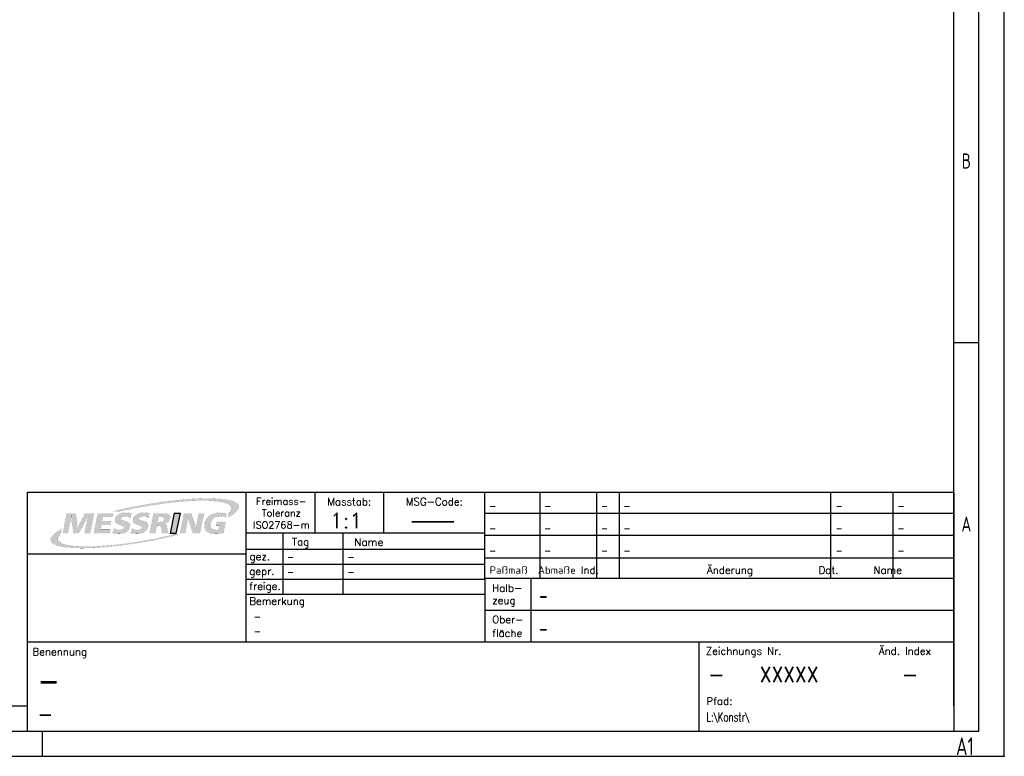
# Paper-space layout 'A1 - Layout' of a CAD drawing. Extents: x 0 to 841, y 1 to 595.
# Tile 3 of 5: x 647 to 841, y 1 to 146. Entities that reach past the tile are written whole.
import ezdxf
from ezdxf.enums import TextEntityAlignment as Align

# ---------------------------------------------------------------- set-up
doc = ezdxf.new("R2010")
doc.units = 0
doc.header["$LTSCALE"] = 50
doc.header["$MEASUREMENT"] = 0
doc.header["$PDSIZE"] = -1
doc.layers.get('0').update_dxf_attribs({"color": 6, "linetype": 'CONTINUOUS'})
for name, color, linetype in [('5', 4, 'CONTINUOUS'), ('6', 2, 'CONTINUOUS'), ('7', 7, 'CONTINUOUS'), ('EBENE_1', 7, 'CONTINUOUS'), ('RAHMEN', 6, 'CONTINUOUS'), ('SFD', 6, 'CONTINUOUS')]:
    doc.layers.add(name, color=color, linetype=linetype)
doc.layers.get('0').off()
doc.styles.add('ISO8', font='ISOCP3.SHX', dxfattribs={"width": 0.8})
doc.styles.add('ROMANS', font='SIMPLEX', dxfattribs={"height": 3})
doc.styles.get("Standard").update_dxf_attribs({"font": 'isocp3.shx'})

# ---------------------------------------------------------------- blocks, each defined once
blk = doc.blocks.new('RAHMEN-A1')
at = {"layer": 'RAHMEN', "color": 3}
for p, q in [((841, 0), (841, 594)), ((651, 0), (651, 5)), ((0, 0), (841, 0))]:
    blk.add_line(p, q, dxfattribs=at)
at = {"layer": 'RAHMEN', "color": 5}
for p, q in [((836, 5), (836, 589)), ((5, 5), (836, 5))]:
    blk.add_line(p, q, dxfattribs=at)
at = {"layer": 'RAHMEN', "color": 2}
for p, q in [((831, 10), (831, 584)), ((831, 81.75), (836, 81.75)), ((10, 10), (648, 10))]:
    blk.add_line(p, q, dxfattribs=at)
at = {"layer": 'RAHMEN', "color": 2, "style": 'ISO8', "width": 0.8}
for s, p in [('B', (833.5, 117.62)), ('A', (833.5, 45.88))]:
    blk.add_text(s, height=3, dxfattribs=at).set_placement(p, align=Align.MIDDLE)
blk = doc.blocks.new('MESSRING')
at = {"layer": '7', "linetype": 'Continuous'}
h = blk.add_hatch(color=1, dxfattribs=at)
h.paths.add_polyline_path([(-4.134622, 0.010354), (-4.130075, 0.035084), (-4.125008, 0.066667), (-4.119492, 0.105047), (-4.113625, 0.148646), (-4.107487, 0.19585), (-4.101173, 0.246543), (-4.100803, 0.210274), (-4.099705, 0.175362), (-4.09802, 0.141748), (-4.095717, 0.109752), (-4.092751, 0.079765), (-4.089236, 0.05185), (-3.975563, -0.728244), (-3.682457, -0.728244), (-3.247906, 0.064878), (-3.232773, 0.092542), (-3.217756, 0.121268), (-3.202988, 0.151055), (-3.188301, 0.181901), (-3.173543, 0.213749), (-3.158858, 0.246543), (-3.171549, 0.204333), (-3.183045, 0.163834), (-3.193488, 0.124988), (-3.202965, 0.087471), (-3.211467, 0.050893), (-3.21902, 0.015142), (-3.367862, -0.728244), (-3.060921, -0.728244), (-2.839228, 0.378992), (-3.329799, 0.378992), (-3.686016, -0.280083), (-3.698913, -0.306234), (-3.711965, -0.335757), (-3.72524, -0.368654), (-3.73824, -0.40429), (-3.75102, -0.442058), (-3.763508, -0.481957), (-3.759236, -0.444917), (-3.756252, -0.409415), (-3.754579, -0.375567), (-3.754213, -0.343719), (-3.755271, -0.314059), (-3.757921, -0.286469), (-3.848634, 0.378992), (-4.347169, 0.378992), (-4.568866, -0.728244), (-4.282516, -0.728244)])
h.paths.add_polyline_path([(-2.439654, -0.262264), (-1.944657, -0.262264), (-1.902539, -0.051878), (-2.397528, -0.051878), (-2.35274, 0.171799), (-1.828315, 0.171799), (-1.786835, 0.378992), (-2.637917, 0.378992), (-2.859614, -0.728244), (-1.988815, -0.728244), (-1.946051, -0.514673), (-2.490189, -0.514673)])
h.paths.add_polyline_path([(-1.344579, 0.046523), (-1.349984, 0.066935), (-1.348638, 0.089358), (-1.336285, 0.120204), (-1.312528, 0.146269), (-1.27737, 0.167551), (-1.232309, 0.183318), (-1.17883, 0.192822), (-1.116882, 0.196004), (-1.073663, 0.194408), (-1.030041, 0.189621), (-0.986142, 0.181642), (-0.941801, 0.170402), (-0.896731, 0.155911), (-0.850909, 0.138287), (-0.781031, 0.36676), (-0.830993, 0.378978), (-0.882714, 0.388946), (-0.93635, 0.396547), (-0.991725, 0.402055), (-1.049186, 0.405319), (-1.108594, 0.406394), (-1.188035, 0.40391), (-1.262134, 0.396453), (-1.330887, 0.384016), (-1.394286, 0.366592), (-1.452324, 0.344174), (-1.504996, 0.316756), (-1.572663, 0.267084), (-1.625727, 0.207811), (-1.66422, 0.13891), (-1.688173, 0.060358), (-1.694515, -0.012947), (-1.682321, -0.076977), (-1.651587, -0.131665), (-1.600099, -0.179831), (-1.525549, -0.223855), (-1.427902, -0.263858), (-1.411425, -0.269602), (-1.390701, -0.276646), (-1.365894, -0.28487), (-1.274119, -0.323799), (-1.22275, -0.365624), (-1.211799, -0.410406), (-1.22497, -0.44526), (-1.249515, -0.474853), (-1.285508, -0.49924), (-1.331032, -0.517417), (-1.384124, -0.528324), (-1.444787, -0.531961), (-1.49364, -0.52992), (-1.543699, -0.5238), (-1.595031, -0.513602), (-1.646937, -0.499509), (-1.699208, -0.481687), (-1.75178, -0.460142), (-1.828913, -0.707232), (-1.770763, -0.721595), (-1.711819, -0.733299), (-1.652016, -0.742346), (-1.591522, -0.748805), (-1.530584, -0.752724), (-1.469256, -0.754043), (-1.387028, -0.751363), (-1.310437, -0.743326), (-1.239478, -0.729939), (-1.174146, -0.711211), (-1.114433, -0.687147), (-1.060335, -0.657756), (-1.003482, -0.61582), (-0.956028, -0.566925), (-0.91796, -0.511071), (-0.889262, -0.448259), (-0.869921, -0.378488), (-0.863286, -0.328643), (-0.864289, -0.283291), (-0.872976, -0.242315), (-0.88937, -0.205098), (-0.914036, -0.17066), (-0.947067, -0.139118), (-1.002117, -0.106325), (-1.08796, -0.070221), (-1.204677, -0.030866), (-1.225179, -0.024552), (-1.24231, -0.01936), (-1.25598, -0.015169), (-1.288096, -0.00275), (-1.3136, 0.011681), (-1.33235, 0.028181)])
h.paths.add_polyline_path([(-0.100026, -0.070221), (-0.21674, -0.030866), (-0.237241, -0.024552), (-0.254374, -0.01936), (-0.268047, -0.015169), (-0.300163, -0.00275), (-0.325666, 0.011681), (-0.344413, 0.028181), (-0.356638, 0.046523), (-0.362046, 0.066935), (-0.360709, 0.089358), (-0.348353, 0.120204), (-0.324596, 0.146269), (-0.289437, 0.167551), (-0.244377, 0.183318), (-0.190895, 0.192822), (-0.128937, 0.196004), (-0.085723, 0.194408), (-0.042105, 0.189621), (0.001791, 0.181642), (0.04614, 0.170402), (0.09121, 0.155911), (0.137024, 0.138287), (0.206902, 0.36676), (0.156938, 0.378978), (0.105219, 0.388946), (0.051587, 0.396547), (-0.003788, 0.402055), (-0.06125, 0.405319), (-0.120661, 0.406394), (-0.200102, 0.40391), (-0.274201, 0.396453), (-0.342953, 0.384016), (-0.406351, 0.366592), (-0.464389, 0.344174), (-0.517059, 0.316756), (-0.584728, 0.267084), (-0.637793, 0.207811), (-0.676285, 0.13891), (-0.700236, 0.060358), (-0.706576, -0.012947), (-0.694381, -0.076977), (-0.663642, -0.131665), (-0.612163, -0.179831), (-0.537616, -0.223855), (-0.439965, -0.263858), (-0.42349, -0.269602), (-0.402764, -0.276646), (-0.377961, -0.28487), (-0.286188, -0.323799), (-0.234817, -0.365624), (-0.223866, -0.410406), (-0.237039, -0.44526), (-0.261582, -0.474853), (-0.297571, -0.49924), (-0.343099, -0.517417), (-0.396193, -0.528324), (-0.456858, -0.531961), (-0.505705, -0.52992), (-0.555762, -0.5238), (-0.607094, -0.513602), (-0.659001, -0.499509), (-0.711274, -0.481687), (-0.763846, -0.460142), (-0.84098, -0.707232), (-0.782829, -0.721595), (-0.723883, -0.733299), (-0.664079, -0.742346), (-0.603585, -0.748805), (-0.542646, -0.752724), (-0.481315, -0.754043), (-0.399087, -0.751363), (-0.322498, -0.743326), (-0.251541, -0.729939), (-0.186211, -0.711211), (-0.126499, -0.687147), (-0.072402, -0.657756), (-0.015547, -0.61582), (0.031906, -0.566925), (0.069974, -0.511071), (0.098671, -0.448259), (0.118012, -0.378488), (0.124648, -0.328643), (0.123644, -0.283291), (0.114957, -0.242315), (0.098565, -0.205098), (0.073898, -0.17066), (0.040866, -0.139118), (-0.014184, -0.106325)])
h.paths.add_polyline_path([(0.606031, -0.295772), (0.653413, -0.295772), (0.710484, -0.298876), (0.755193, -0.308188), (0.787602, -0.323705), (0.810493, -0.347552), (0.827271, -0.381331), (0.837941, -0.425039), (0.884949, -0.728244), (1.225441, -0.728244), (1.151595, -0.357269), (1.126531, -0.27378), (1.086915, -0.213333), (1.033764, -0.179008), (1.10982, -0.158259), (1.175752, -0.127337), (1.231575, -0.086189), (1.276216, -0.035723), (1.308686, 0.023195), (1.329075, 0.090685), (1.333808, 0.179517), (1.309076, 0.251859), (1.254819, 0.307713), (1.207948, 0.333408), (1.149845, 0.353371), (1.080526, 0.367613), (1.000006, 0.37615), (0.908303, 0.378992), (0.421244, 0.378992), (0.199543, -0.728244), (0.519441, -0.728244)])
h.paths.add_polyline_path([(0.645331, -0.099488), (0.702154, 0.184307), (0.783083, 0.184307), (0.859777, 0.180406), (0.919671, 0.168702), (0.962638, 0.149197), (0.989924, 0.121367), (1.002308, 0.084731), (0.999799, 0.03935), (0.985409, -0.003108), (0.960787, -0.037881), (0.925945, -0.064906), (0.880888, -0.084158), (0.825612, -0.095666), (0.760098, -0.099488)], flags=16)
h.paths.add_polyline_path([(1.326083, -0.728244), (1.652752, -0.728244), (1.874449, 0.378992), (1.54778, 0.378992)])
h.paths.add_polyline_path([(2.267697, -0.143902), (2.275673, -0.099594), (2.282719, -0.050792), (2.28874, 0.002382), (2.293807, 0.059473), (2.297492, 0.120116), (2.299858, 0.184307), (2.303782, 0.141749), (2.308855, 0.101323), (2.315012, 0.063028), (2.322656, 0.026755), (2.33166, -0.007628), (2.342016, -0.040181), (2.572988, -0.728244), (2.979114, -0.728244), (3.200811, 0.378992), (2.905933, 0.378992), (2.780362, -0.248161), (2.773294, -0.287447), (2.76735, -0.329273), (2.762587, -0.373701), (2.758956, -0.420877), (2.756514, -0.47095), (2.755445, -0.523976), (2.747311, -0.469456), (2.739246, -0.420783), (2.73113, -0.377961), (2.72299, -0.341176), (2.715081, -0.310127), (2.70739, -0.28487), (2.485398, 0.378992), (2.0775, 0.378992), (1.855807, -0.728244), (2.150693, -0.728244)])
h.paths.add_polyline_path([(3.224028, -0.458852), (3.247064, -0.514137), (3.278788, -0.563951), (3.319205, -0.608295), (3.361523, -0.642429), (3.41013, -0.672022), (3.465026, -0.697071), (3.526213, -0.717572), (3.59369, -0.733524), (3.667459, -0.744921), (3.74752, -0.751762), (3.833874, -0.754043), (3.906548, -0.752635), (3.978602, -0.748449), (4.050024, -0.741547), (4.120746, -0.731881), (4.190209, -0.719378), (4.258539, -0.704039), (4.382087, -0.086992), (3.889744, -0.086992), (3.847941, -0.295772), (4.036866, -0.295772), (3.990528, -0.527173), (3.97092, -0.531003), (3.950811, -0.534066), (3.930114, -0.536476), (3.908265, -0.538252), (3.885311, -0.539318), (3.861189, -0.539673), (3.779453, -0.533489), (3.709074, -0.514938), (3.650105, -0.484019), (3.602602, -0.440732), (3.568007, -0.386973), (3.548122, -0.324633), (3.542921, -0.253715), (3.552378, -0.17422), (3.576077, -0.091992), (3.612437, -0.018863), (3.661482, 0.04514), (3.723236, 0.099992), (3.780309, 0.136184), (3.842554, 0.164334), (3.90997, 0.184443), (3.982559, 0.196509), (4.060319, 0.200531), (4.130221, 0.198781), (4.199843, 0.193213), (4.268501, 0.18335), (4.335506, 0.168715), (4.400173, 0.148831), (4.431882, 0.358197), (4.356473, 0.377149), (4.282123, 0.391156), (4.207731, 0.400639), (4.132196, 0.40602), (4.054417, 0.40772), (3.980189, 0.4058), (3.908961, 0.40004), (3.84073, 0.390443), (3.775495, 0.37701), (3.713253, 0.359744), (3.654002, 0.338647), (3.597742, 0.313721), (3.544469, 0.284968), (3.494181, 0.25239), (3.441835, 0.211558), (3.394614, 0.166856), (3.352515, 0.118276), (3.315532, 0.065812), (3.28366, 0.009459), (3.256895, -0.050791), (3.235232, -0.114943), (3.218665, -0.183004), (3.206999, -0.260172), (3.204, -0.331869), (3.209675, -0.398096)])
h.paths.add_polyline_path([(4.64176, 0.777098), (4.663984, 0.746917), (4.68663, 0.695289), (4.692565, 0.640843), (4.682079, 0.583789), (4.65546, 0.524337), (4.612995, 0.462697), (4.554972, 0.399079), (4.51598, 0.15485), (4.583121, 0.192843), (4.646449, 0.230537), (4.705924, 0.267907), (4.7615, 0.304932), (4.813137, 0.341588), (4.86079, 0.37785), (4.904417, 0.413697), (4.967685, 0.472075), (5.01964, 0.529164), (5.060097, 0.584825), (5.08887, 0.638924), (5.105771, 0.691323), (5.110615, 0.741887), (5.103215, 0.79048), (5.083386, 0.836965), (5.062694, 0.867447), (5.036231, 0.896838), (5.003885, 0.9251), (4.965545, 0.952198), (4.921101, 0.978095), (4.870442, 1.002754), (4.813458, 1.026141), (4.750036, 1.048218), (4.680067, 1.06895), (4.60344, 1.0883), (4.520044, 1.106231), (4.429768, 1.122709), (4.384115, 1.130057), (4.337175, 1.136993), (4.288971, 1.143518), (4.239524, 1.149633), (4.188856, 1.155338), (4.136991, 1.160634), (4.083951, 1.165523), (4.029758, 1.170005), (3.974434, 1.174081), (3.918001, 1.177752), (3.860483, 1.18102), (3.801902, 1.183884), (3.742279, 1.186346), (3.681638, 1.188407), (3.620001, 1.190068), (3.557389, 1.191329), (3.493826, 1.192192), (3.429334, 1.192657), (3.363935, 1.192725), (3.297652, 1.192398), (3.230506, 1.191676), (3.162521, 1.19056), (3.093719, 1.189051), (3.024122, 1.18715), (2.953752, 1.184858), (2.900816, 1.182899), (2.847473, 1.180732), (2.793732, 1.178357), (2.739599, 1.175775), (2.685081, 1.172987), (2.630186, 1.169995), (2.57492, 1.166798), (2.519292, 1.163398), (2.463308, 1.159795), (2.406976, 1.155991), (2.350303, 1.151986), (2.293296, 1.147781), (2.235962, 1.143377), (2.178308, 1.138775), (2.120343, 1.133976), (2.062072, 1.12898), (2.003503, 1.123788), (1.944644, 1.118401), (1.885502, 1.112821), (1.826084, 1.107047), (1.766396, 1.101081), (1.706448, 1.094923), (1.646244, 1.088575), (1.585794, 1.082037), (1.525104, 1.07531), (1.464181, 1.068395), (1.403032, 1.061293), (1.341665, 1.054004), (1.280088, 1.04653), (1.218306, 1.038871), (1.156328, 1.031028), (1.094161, 1.023003), (1.031812, 1.014795), (0.969287, 1.006406), (0.9114, 0.998499), (0.853396, 0.990444), (0.795282, 0.982241), (0.737064, 0.973891), (0.678748, 0.965394), (0.62034, 0.956751), (0.561847, 0.947965), (0.503273, 0.939034), (0.444626, 0.92996), (0.385911, 0.920745), (0.327135, 0.911388), (0.268303, 0.901892), (0.209421, 0.892256), (0.150496, 0.882481), (0.091533, 0.872569), (0.032539, 0.86252), (-0.026481, 0.852335), (-0.085519, 0.842015), (-0.144572, 0.831561), (-0.203631, 0.820974), (-0.262692, 0.810255), (-0.321747, 0.799404), (-0.380792, 0.788423), (-0.43982, 0.777312), (-0.498825, 0.766072), (-0.557801, 0.754704), (-0.616742, 0.743208), (-0.675641, 0.731587), (-0.734494, 0.719841), (-0.793293, 0.70797), (-0.852033, 0.695975), (-0.910708, 0.683857), (-0.969311, 0.671618), (-1.027837, 0.659258), (-1.086279, 0.646778), (-1.144632, 0.634178), (-1.20289, 0.621461), (-1.265333, 0.607672), (-1.327651, 0.593746), (-1.389837, 0.579686), (-1.45188, 0.565493), (-1.513772, 0.551169), (-1.575503, 0.536716), (-1.637065, 0.522135), (-1.698448, 0.507428), (-1.759643, 0.492597), (-1.820641, 0.477644), (-1.881433, 0.462571), (-1.472, 0.462571), (-1.400011, 0.47943), (-1.327785, 0.496098), (-1.255336, 0.512572), (-1.18268, 0.528849), (-1.109831, 0.544925), (-1.051875, 0.557544), (-0.993819, 0.570036), (-0.935669, 0.5824), (-0.877432, 0.594635), (-0.819116, 0.606739), (-0.760728, 0.618712), (-0.702274, 0.630553), (-0.643761, 0.642259), (-0.585197, 0.653832), (-0.526588, 0.665268), (-0.467942, 0.676568), (-0.409266, 0.68773), (-0.350566, 0.698753), (-0.291849, 0.709636), (-0.233123, 0.720379), (-0.174395, 0.730978), (-0.115671, 0.741435), (-0.056958, 0.751747), (0.001735, 0.761914), (0.060404, 0.771935), (0.119039, 0.781808), (0.177635, 0.791532), (0.236185, 0.801107), (0.294681, 0.810531), (0.353116, 0.819803), (0.411483, 0.828922), (0.469776, 0.837887), (0.527988, 0.846697), (0.586111, 0.855351), (0.644138, 0.863847), (0.702062, 0.872186), (0.759877, 0.880365), (0.817575, 0.888383), (0.87515, 0.89624), (0.937852, 0.904633), (1.000372, 0.912833), (1.062702, 0.920838), (1.12483, 0.928646), (1.186748, 0.936257), (1.248447, 0.943669), (1.309916, 0.95088), (1.371147, 0.95789), (1.43213, 0.964697), (1.492856, 0.9713), (1.553314, 0.977697), (1.613496, 0.983886), (1.673393, 0.989868), (1.732994, 0.995639), (1.79229, 1.0012), (1.851273, 1.006548), (1.909931, 1.011682), (1.968257, 1.016601), (2.02624, 1.021304), (2.083871, 1.025789), (2.14114, 1.030054), (2.198039, 1.034099), (2.254557, 1.037922), (2.310686, 1.041522), (2.366415, 1.044897), (2.421736, 1.048046), (2.476639, 1.050968), (2.531113, 1.053661), (2.585151, 1.056124), (2.638743, 1.058355), (2.691878, 1.060354), (2.7652, 1.062752), (2.837633, 1.064698), (2.909146, 1.06619), (2.979707, 1.067226), (3.049286, 1.067804), (3.11785, 1.067923), (3.185368, 1.06758), (3.251809, 1.066774), (3.317142, 1.065503), (3.381334, 1.063765), (3.444355, 1.061558), (3.506173, 1.05888), (3.566756, 1.05573), (3.626074, 1.052104), (3.684094, 1.048003), (3.740786, 1.043423), (3.796118, 1.038362), (3.850058, 1.03282), (3.902576, 1.026793), (3.953639, 1.020281), (4.003216, 1.013281), (4.051276, 1.005791), (4.142136, 0.989519), (4.225627, 0.971671), (4.301863, 0.952289), (4.370954, 0.931413), (4.433014, 0.909085), (4.488153, 0.885346), (4.536486, 0.860237), (4.578123, 0.833799), (4.613177, 0.806072)])
h.paths.add_polyline_path([(-4.996131, -1.346673), (-4.955492, -1.363811), (-4.911607, -1.380229), (-4.864498, -1.395915), (-4.814186, -1.410855), (-4.760695, -1.425038), (-4.704047, -1.438452), (-4.644263, -1.451084), (-4.581366, -1.462922), (-4.515379, -1.473953), (-4.446324, -1.484166), (-4.374223, -1.493548), (-4.299098, -1.502086), (-4.220971, -1.509768), (-4.139866, -1.516583), (-4.087877, -1.520387), (-4.035149, -1.52383), (-3.981691, -1.526915), (-3.927514, -1.529646), (-3.872626, -1.532024), (-3.817038, -1.534053), (-3.760759, -1.535737), (-3.703798, -1.537077), (-3.646166, -1.538077), (-3.587871, -1.53874), (-3.528924, -1.539069), (-3.469333, -1.539067), (-3.409109, -1.538737), (-3.348261, -1.538082), (-3.286799, -1.537104), (-3.224732, -1.535808), (-3.16207, -1.534195), (-3.098822, -1.53227), (-3.034998, -1.530034), (-2.970608, -1.527491), (-2.905661, -1.524644), (-2.840167, -1.521495), (-2.774135, -1.518049), (-2.707575, -1.514307), (-2.65266, -1.511021), (-2.59739, -1.507531), (-2.541772, -1.50384), (-2.485816, -1.499947), (-2.42953, -1.495856), (-2.372923, -1.491566), (-2.316003, -1.487079), (-2.25878, -1.482397), (-2.201263, -1.477521), (-2.143459, -1.472452), (-2.085377, -1.467192), (-2.027028, -1.461741), (-1.968418, -1.456102), (-1.909557, -1.450275), (-1.850454, -1.444262), (-1.791117, -1.438063), (-1.731555, -1.431682), (-1.671777, -1.425118), (-1.611791, -1.418373), (-1.551607, -1.411449), (-1.491233, -1.404346), (-1.430677, -1.397066), (-1.369949, -1.389611), (-1.309058, -1.381981), (-1.248011, -1.374178), (-1.186818, -1.366204), (-1.125487, -1.358059), (-1.064028, -1.349745), (-1.002449, -1.341264), (-0.94497, -1.333211), (-0.887358, -1.325008), (-0.82962, -1.316656), (-0.771762, -1.308157), (-0.713791, -1.29951), (-0.655713, -1.290717), (-0.597535, -1.281779), (-0.539264, -1.272696), (-0.480905, -1.26347), (-0.422466, -1.254101), (-0.363952, -1.244591), (-0.305371, -1.234939), (-0.246728, -1.225148), (-0.188031, -1.215217), (-0.129285, -1.205149), (-0.070498, -1.194943), (-0.011675, -1.184601), (0.047176, -1.174123), (0.10605, -1.163511), (0.164939, -1.152765), (0.223837, -1.141886), (0.282739, -1.130876), (0.341636, -1.119734), (0.400523, -1.108462), (0.459394, -1.097061), (0.518241, -1.085532), (0.577059, -1.073875), (0.63584, -1.062092), (0.694579, -1.050183), (0.753268, -1.03815), (0.811902, -1.025992), (0.8719, -1.013409), (0.931844, -1.000693), (0.991729, -0.987844), (1.051549, -0.974862), (1.111299, -0.961748), (1.170972, -0.948502), (1.230565, -0.935125), (1.290071, -0.921617), (1.349485, -0.907979), (1.408801, -0.894211), (1.468014, -0.880313), (1.527119, -0.866286), (1.58611, -0.852131), (1.644982, -0.837848), (1.703729, -0.823436), (1.762346, -0.808898), (1.464516, -0.808898), (1.399712, -0.824485), (1.334755, -0.839906), (1.269653, -0.855158), (1.204416, -0.870242), (1.13905, -0.885157), (1.073566, -0.899902), (1.007971, -0.914477), (0.942273, -0.928881), (0.876482, -0.943114), (0.810606, -0.957175), (0.744654, -0.971063), (0.686615, -0.983129), (0.628499, -0.995067), (0.570313, -1.006876), (0.512067, -1.018554), (0.453769, -1.0301), (0.395426, -1.041513), (0.337048, -1.052791), (0.278643, -1.063932), (0.220219, -1.074937), (0.161784, -1.085803), (0.103348, -1.096529), (0.044918, -1.107114), (-0.013498, -1.117556), (-0.07189, -1.127855), (-0.130251, -1.138008), (-0.188572, -1.148015), (-0.246845, -1.157874), (-0.305061, -1.167584), (-0.363212, -1.177144), (-0.421289, -1.186552), (-0.479285, -1.195807), (-0.53719, -1.204908), (-0.594997, -1.213853), (-0.652696, -1.222641), (-0.710281, -1.23127), (-0.767741, -1.239741), (-0.825069, -1.24805), (-0.882257, -1.256197), (-0.939295, -1.264181), (-1.002881, -1.272915), (-1.066334, -1.281458), (-1.129641, -1.289807), (-1.192791, -1.297961), (-1.255772, -1.305917), (-1.318573, -1.313674), (-1.38118, -1.32123), (-1.443583, -1.328583), (-1.50577, -1.335731), (-1.567729, -1.342673), (-1.629447, -1.349406), (-1.690914, -1.355929), (-1.752117, -1.362239), (-1.813044, -1.368336), (-1.873684, -1.374216), (-1.934024, -1.379879), (-1.994053, -1.385321), (-2.053759, -1.390543), (-2.113131, -1.395541), (-2.172155, -1.400313), (-2.230821, -1.404859), (-2.289117, -1.409175), (-2.34703, -1.413261), (-2.40455, -1.417114), (-2.461663, -1.420732), (-2.518358, -1.424114), (-2.585409, -1.427839), (-2.651876, -1.431232), (-2.717746, -1.434289), (-2.783007, -1.437007), (-2.847648, -1.439382), (-2.911656, -1.441413), (-2.975019, -1.443096), (-3.037725, -1.444427), (-3.099761, -1.445404), (-3.161116, -1.446024), (-3.221777, -1.446283), (-3.281732, -1.446179), (-3.340969, -1.445709), (-3.399476, -1.444868), (-3.45724, -1.443655), (-3.51425, -1.442066), (-3.570493, -1.440098), (-3.625958, -1.437749), (-3.680631, -1.435014), (-3.734501, -1.431891), (-3.787556, -1.428377), (-3.839783, -1.424469), (-3.925611, -1.416968), (-4.00772, -1.408379), (-4.086081, -1.398722), (-4.160666, -1.38802), (-4.231444, -1.376294), (-4.298387, -1.363566), (-4.361466, -1.349859), (-4.42065, -1.335193), (-4.475911, -1.319591), (-4.52722, -1.303074), (-4.574546, -1.285665), (-4.617862, -1.267385), (-4.657138, -1.248256), (-4.729908, -1.202893), (-4.783385, -1.153486), (-4.817668, -1.100249), (-4.832856, -1.0434), (-4.829051, -0.983156), (-4.80635, -0.919732), (-4.775429, -0.86806), (-4.732888, -0.814625), (-4.678752, -0.759535), (-4.627882, -0.493937), (-4.705515, -0.537535), (-4.777846, -0.58061), (-4.844873, -0.623127), (-4.906594, -0.665052), (-4.963007, -0.706352), (-5.014112, -0.746993), (-5.059905, -0.78694), (-5.100385, -0.82616), (-5.135551, -0.864619), (-5.1654, -0.902282), (-5.189931, -0.939116), (-5.209142, -0.975087), (-5.229602, -1.034094), (-5.234848, -1.090484), (-5.224898, -1.144133), (-5.199771, -1.194916), (-5.159483, -1.242708), (-5.104054, -1.287387), (-5.0335, -1.328827)])
at = {"layer": 'EBENE_1', "color": 1, "linetype": 'Continuous'}
for p, q in [((1.54778, 0.378992), (1.326083, -0.728244)), ((1.54778, 0.378992), (1.874449, 0.378992)), ((1.874449, 0.378992), (1.652752, -0.728244)), ((1.652752, -0.728244), (1.326083, -0.728244))]:
    blk.add_line(p, q, dxfattribs=at)
at = {"layer": 'EBENE_1', "color": 1, "linetype": 'Continuous', "const_width": 0.003}
for points in [[(4.429768, 1.122709), (4.384115, 1.130057), (4.337175, 1.136993), (4.288971, 1.143518), (4.239524, 1.149633), (4.188856, 1.155338), (4.136991, 1.160634), (4.083951, 1.165523), (4.029758, 1.170005), (3.974434, 1.174081), (3.918001, 1.177752), (3.860483, 1.18102), (3.801902, 1.183884), (3.742279, 1.186346), (3.681638, 1.188407), (3.620001, 1.190068), (3.557389, 1.191329), (3.493826, 1.192192), (3.429334, 1.192657), (3.363935, 1.192725), (3.297652, 1.192398), (3.230506, 1.191676), (3.162521, 1.19056), (3.093719, 1.189051), (3.024122, 1.18715), (2.953752, 1.184858), (2.900816, 1.182899), (2.847473, 1.180732), (2.793732, 1.178357), (2.739599, 1.175775), (2.685081, 1.172987), (2.630186, 1.169995), (2.57492, 1.166798), (2.519292, 1.163398), (2.463308, 1.159795), (2.406976, 1.155991), (2.350303, 1.151986), (2.293296, 1.147781), (2.235962, 1.143377), (2.178308, 1.138775), (2.120343, 1.133976), (2.062072, 1.12898), (2.003503, 1.123788), (1.944644, 1.118401), (1.885502, 1.112821), (1.826084, 1.107047), (1.766396, 1.101081), (1.706448, 1.094923), (1.646244, 1.088575), (1.585794, 1.082037), (1.525104, 1.07531), (1.464181, 1.068395), (1.403032, 1.061293), (1.341665, 1.054004), (1.280088, 1.04653), (1.218306, 1.038871), (1.156328, 1.031028), (1.094161, 1.023003), (1.031812, 1.014795), (0.969287, 1.006406), (0.9114, 0.998499), (0.853396, 0.990444), (0.795282, 0.982241), (0.737064, 0.973891), (0.678748, 0.965394), (0.62034, 0.956751), (0.561847, 0.947965), (0.503273, 0.939034), (0.444626, 0.92996), (0.385911, 0.920745), (0.327135, 0.911388), (0.268303, 0.901892), (0.209421, 0.892256), (0.150496, 0.882481), (0.091533, 0.872569), (0.032539, 0.86252), (-0.026481, 0.852335), (-0.085519, 0.842015), (-0.144572, 0.831561), (-0.203631, 0.820974), (-0.262692, 0.810255), (-0.321747, 0.799404), (-0.380792, 0.788423), (-0.43982, 0.777312), (-0.498825, 0.766072), (-0.557801, 0.754704), (-0.616742, 0.743208), (-0.675641, 0.731587), (-0.734494, 0.719841), (-0.793293, 0.70797), (-0.852033, 0.695975), (-0.910708, 0.683857), (-0.969311, 0.671618), (-1.027837, 0.659258), (-1.086279, 0.646778), (-1.144632, 0.634178), (-1.20289, 0.621461), (-1.20289, 0.621461), (-1.265333, 0.607672), (-1.327651, 0.593746), (-1.389837, 0.579686), (-1.45188, 0.565493), (-1.513772, 0.551169), (-1.575503, 0.536716), (-1.637065, 0.522135), (-1.698448, 0.507428), (-1.759643, 0.492597), (-1.820641, 0.477644), (-1.881433, 0.462571), (-1.472, 0.462571), (-1.400011, 0.47943), (-1.327785, 0.496098), (-1.255336, 0.512572), (-1.18268, 0.528849), (-1.109831, 0.544925), (-1.051875, 0.557544), (-0.993819, 0.570036), (-0.935669, 0.5824), (-0.877432, 0.594635), (-0.819116, 0.606739), (-0.760728, 0.618712), (-0.702274, 0.630553), (-0.643761, 0.642259), (-0.585197, 0.653832), (-0.526588, 0.665268), (-0.467942, 0.676568), (-0.409266, 0.68773), (-0.350566, 0.698753), (-0.291849, 0.709636), (-0.233123, 0.720379), (-0.174395, 0.730978), (-0.115671, 0.741435), (-0.056958, 0.751747), (0.001735, 0.761914), (0.060404, 0.771935), (0.119039, 0.781808), (0.177635, 0.791532), (0.236185, 0.801107), (0.294681, 0.810531), (0.353116, 0.819803), (0.411483, 0.828922), (0.469776, 0.837887), (0.527988, 0.846697), (0.586111, 0.855351), (0.644138, 0.863847), (0.702062, 0.872186), (0.759877, 0.880365), (0.817575, 0.888383), (0.87515, 0.89624), (0.937852, 0.904633), (1.000372, 0.912833), (1.062702, 0.920838), (1.12483, 0.928646), (1.186748, 0.936257), (1.248447, 0.943669), (1.309916, 0.95088), (1.371147, 0.95789), (1.43213, 0.964697), (1.492856, 0.9713), (1.553314, 0.977697), (1.613496, 0.983886), (1.673393, 0.989868), (1.732994, 0.995639), (1.79229, 1.0012), (1.851273, 1.006548), (1.909931, 1.011682), (1.968257, 1.016601), (2.02624, 1.021304), (2.083871, 1.025789), (2.14114, 1.030054), (2.198039, 1.034099), (2.254557, 1.037922), (2.310686, 1.041522), (2.366415, 1.044897), (2.421736, 1.048046), (2.476639, 1.050968), (2.531113, 1.053661), (2.585151, 1.056124), (2.638743, 1.058355), (2.691878, 1.060354), (2.691878, 1.060354), (2.7652, 1.062752), (2.837633, 1.064698), (2.909146, 1.06619), (2.979707, 1.067226), (3.049286, 1.067804), (3.11785, 1.067923), (3.185368, 1.06758), (3.251809, 1.066774), (3.317142, 1.065503), (3.381334, 1.063765), (3.444355, 1.061558), (3.506173, 1.05888), (3.566756, 1.05573), (3.626074, 1.052104), (3.684094, 1.048003), (3.740786, 1.043423), (3.796118, 1.038362), (3.850058, 1.03282), (3.902576, 1.026793), (3.953639, 1.020281), (4.003216, 1.013281), (4.051276, 1.005791), (4.142136, 0.989519), (4.225627, 0.971671), (4.301863, 0.952289), (4.370954, 0.931413), (4.433014, 0.909085), (4.488153, 0.885346), (4.536486, 0.860237), (4.578123, 0.833799), (4.613177, 0.806072), (4.64176, 0.777098), (4.663984, 0.746917), (4.68663, 0.695289), (4.692565, 0.640843), (4.682079, 0.583789), (4.65546, 0.524337), (4.612995, 0.462697), (4.554972, 0.399079), (4.51598, 0.15485), (4.583121, 0.192843), (4.646449, 0.230537), (4.705924, 0.267907), (4.7615, 0.304932), (4.813137, 0.341588), (4.86079, 0.37785), (4.904417, 0.413697), (4.967685, 0.472075), (5.01964, 0.529164), (5.060097, 0.584825), (5.08887, 0.638924), (5.105771, 0.691323), (5.110615, 0.741887), (5.103215, 0.79048), (5.083386, 0.836965), (5.062694, 0.867447), (5.036231, 0.896838), (5.003885, 0.9251), (4.965545, 0.952198), (4.921101, 0.978095), (4.870442, 1.002754), (4.813458, 1.026141), (4.750036, 1.048218), (4.680067, 1.06895), (4.60344, 1.0883), (4.520044, 1.106231)], [(-4.347169, 0.378992), (-3.848634, 0.378992), (-3.757921, -0.286469), (-3.755271, -0.314059), (-3.754213, -0.343719), (-3.754579, -0.375567), (-3.756252, -0.409415), (-3.759236, -0.444917), (-3.763508, -0.481957), (-3.75102, -0.442058), (-3.73824, -0.40429), (-3.72524, -0.368654), (-3.711965, -0.335757), (-3.698913, -0.306234), (-3.686016, -0.280083), (-3.329799, 0.378992), (-2.839228, 0.378992), (-3.060921, -0.728244), (-3.367862, -0.728244), (-3.21902, 0.015142), (-3.211467, 0.050893), (-3.202965, 0.087471), (-3.193488, 0.124988), (-3.183045, 0.163834), (-3.171549, 0.204333), (-3.158858, 0.246543), (-3.173543, 0.213749), (-3.188301, 0.181901), (-3.202988, 0.151055), (-3.217756, 0.121268), (-3.232773, 0.092542), (-3.247906, 0.064878), (-3.682457, -0.728244), (-3.975563, -0.728244), (-4.089236, 0.05185), (-4.092751, 0.079765), (-4.095717, 0.109752), (-4.09802, 0.141748), (-4.099705, 0.175362), (-4.100803, 0.210274), (-4.101173, 0.246543), (-4.107487, 0.19585), (-4.113625, 0.148646), (-4.119492, 0.105047), (-4.125008, 0.066667), (-4.130075, 0.035084), (-4.134622, 0.010354), (-4.282516, -0.728244), (-4.568866, -0.728244)], [(-2.637917, 0.378992), (-1.786835, 0.378992), (-1.828315, 0.171799), (-2.35274, 0.171799), (-2.397528, -0.051878), (-1.902539, -0.051878), (-1.944657, -0.262264), (-2.439654, -0.262264), (-2.490189, -0.514673), (-1.946051, -0.514673), (-1.988815, -0.728244), (-2.859614, -0.728244)], [(-0.781031, 0.36676), (-0.850909, 0.138287), (-0.896731, 0.155911), (-0.941801, 0.170402), (-0.986142, 0.181642), (-1.030041, 0.189621), (-1.073663, 0.194408), (-1.116882, 0.196004), (-1.17883, 0.192822), (-1.232309, 0.183318), (-1.27737, 0.167551), (-1.312528, 0.146269), (-1.336285, 0.120204), (-1.348638, 0.089358), (-1.349984, 0.066935), (-1.344579, 0.046523), (-1.33235, 0.028181), (-1.3136, 0.011681), (-1.288096, -0.00275), (-1.25598, -0.015169), (-1.24231, -0.01936), (-1.225179, -0.024552), (-1.204677, -0.030866), (-1.08796, -0.070221), (-1.002117, -0.106325), (-0.947067, -0.139118), (-0.914036, -0.17066), (-0.88937, -0.205098), (-0.872976, -0.242315), (-0.864289, -0.283291), (-0.863286, -0.328643), (-0.869921, -0.378488), (-0.889262, -0.448259), (-0.91796, -0.511071), (-0.956028, -0.566925), (-1.003482, -0.61582), (-1.060335, -0.657756), (-1.114433, -0.687147), (-1.174146, -0.711211), (-1.239478, -0.729939), (-1.310437, -0.743326), (-1.387028, -0.751363), (-1.469256, -0.754043), (-1.530584, -0.752724), (-1.591522, -0.748805), (-1.652016, -0.742346), (-1.711819, -0.733299), (-1.770763, -0.721595), (-1.828913, -0.707232), (-1.75178, -0.460142), (-1.699208, -0.481687), (-1.646937, -0.499509), (-1.595031, -0.513602), (-1.543699, -0.5238), (-1.49364, -0.52992), (-1.444787, -0.531961), (-1.384124, -0.528324), (-1.331032, -0.517417), (-1.285508, -0.49924), (-1.249515, -0.474853), (-1.22497, -0.44526), (-1.211799, -0.410406), (-1.22275, -0.365624), (-1.274119, -0.323799), (-1.365894, -0.28487), (-1.390701, -0.276646), (-1.411425, -0.269602), (-1.427902, -0.263858), (-1.525549, -0.223855), (-1.600099, -0.179831), (-1.651587, -0.131665), (-1.682321, -0.076977), (-1.694515, -0.012947), (-1.688173, 0.060358), (-1.66422, 0.13891), (-1.625727, 0.207811), (-1.572663, 0.267084), (-1.504996, 0.316756), (-1.452324, 0.344174), (-1.394286, 0.366592), (-1.330887, 0.384016), (-1.262134, 0.396453), (-1.188035, 0.40391), (-1.108594, 0.406394), (-1.049186, 0.405319), (-0.991725, 0.402055), (-0.93635, 0.396547), (-0.882714, 0.388946), (-0.830993, 0.378978)], [(0.206902, 0.36676), (0.137024, 0.138287), (0.09121, 0.155911), (0.04614, 0.170402), (0.001791, 0.181642), (-0.042105, 0.189621), (-0.085723, 0.194408), (-0.128937, 0.196004), (-0.190895, 0.192822), (-0.244377, 0.183318), (-0.289437, 0.167551), (-0.324596, 0.146269), (-0.348353, 0.120204), (-0.360709, 0.089358), (-0.362046, 0.066935), (-0.356638, 0.046523), (-0.344413, 0.028181), (-0.325666, 0.011681), (-0.300163, -0.00275), (-0.268047, -0.015169), (-0.254374, -0.01936), (-0.237241, -0.024552), (-0.21674, -0.030866), (-0.100026, -0.070221), (-0.014184, -0.106325), (0.040866, -0.139118), (0.073898, -0.17066), (0.098565, -0.205098), (0.114957, -0.242315), (0.123644, -0.283291), (0.124648, -0.328643), (0.118012, -0.378488), (0.098671, -0.448259), (0.069974, -0.511071), (0.031906, -0.566925), (-0.015547, -0.61582), (-0.072402, -0.657756), (-0.126499, -0.687147), (-0.186211, -0.711211), (-0.251541, -0.729939), (-0.322498, -0.743326), (-0.399087, -0.751363), (-0.481315, -0.754043), (-0.542646, -0.752724), (-0.603585, -0.748805), (-0.664079, -0.742346), (-0.723883, -0.733299), (-0.782829, -0.721595), (-0.84098, -0.707232), (-0.763846, -0.460142), (-0.711274, -0.481687), (-0.659001, -0.499509), (-0.607094, -0.513602), (-0.555762, -0.5238), (-0.505705, -0.52992), (-0.456858, -0.531961), (-0.396193, -0.528324), (-0.343099, -0.517417), (-0.297571, -0.49924), (-0.261582, -0.474853), (-0.237039, -0.44526), (-0.223866, -0.410406), (-0.234817, -0.365624), (-0.286188, -0.323799), (-0.377961, -0.28487), (-0.402764, -0.276646), (-0.42349, -0.269602), (-0.439965, -0.263858), (-0.537616, -0.223855), (-0.612163, -0.179831), (-0.663642, -0.131665), (-0.694381, -0.076977), (-0.706576, -0.012947), (-0.700236, 0.060358), (-0.676285, 0.13891), (-0.637793, 0.207811), (-0.584728, 0.267084), (-0.517059, 0.316756), (-0.464389, 0.344174), (-0.406351, 0.366592), (-0.342953, 0.384016), (-0.274201, 0.396453), (-0.200102, 0.40391), (-0.120661, 0.406394), (-0.06125, 0.405319), (-0.003788, 0.402055), (0.051587, 0.396547), (0.105219, 0.388946), (0.156938, 0.378978)], [(0.421244, 0.378992), (0.908303, 0.378992), (1.000006, 0.37615), (1.080526, 0.367613), (1.149845, 0.353371), (1.207948, 0.333408), (1.254819, 0.307713), (1.309076, 0.251859), (1.333808, 0.179517), (1.329075, 0.090685), (1.308686, 0.023195), (1.276216, -0.035723), (1.231575, -0.086189), (1.175752, -0.127337), (1.10982, -0.158259), (1.033764, -0.179008), (1.086915, -0.213333), (1.126531, -0.27378), (1.152535, -0.360402), (1.152378, -0.361205), (1.225441, -0.728244), (0.884949, -0.728244), (0.837941, -0.425039), (0.827271, -0.381331), (0.810493, -0.347552), (0.787602, -0.323705), (0.755193, -0.308188), (0.710484, -0.298876), (0.653413, -0.295772), (0.606031, -0.295772), (0.519441, -0.728244), (0.199543, -0.728244)], [(0.702154, 0.184307), (0.645331, -0.099488), (0.760098, -0.099488), (0.825612, -0.095666), (0.880888, -0.084158), (0.925945, -0.064906), (0.960787, -0.037881), (0.985409, -0.003108), (0.999799, 0.03935), (1.002308, 0.084731), (0.989924, 0.121367), (0.962638, 0.149197), (0.919671, 0.168702), (0.859777, 0.180406), (0.783083, 0.184307)], [(2.0775, 0.378992), (2.485398, 0.378992), (2.70739, -0.28487), (2.715081, -0.310127), (2.72299, -0.341176), (2.73113, -0.377961), (2.739246, -0.420783), (2.747311, -0.469456), (2.755445, -0.523976), (2.756514, -0.47095), (2.758956, -0.420877), (2.762587, -0.373701), (2.76735, -0.329273), (2.773294, -0.287447), (2.780362, -0.248161), (2.905933, 0.378992), (3.200811, 0.378992), (2.979114, -0.728244), (2.572988, -0.728244), (2.342016, -0.040181), (2.33166, -0.007628), (2.322656, 0.026755), (2.315012, 0.063028), (2.308855, 0.101323), (2.303782, 0.141749), (2.299858, 0.184307), (2.297492, 0.120116), (2.293807, 0.059473), (2.28874, 0.002382), (2.282719, -0.050792), (2.275673, -0.099594), (2.267697, -0.143902), (2.150693, -0.728244), (1.855807, -0.728244)], [(4.431882, 0.358197), (4.400173, 0.148831), (4.335506, 0.168715), (4.268501, 0.18335), (4.199843, 0.193213), (4.130221, 0.198781), (4.060319, 0.200531), (3.982559, 0.196509), (3.90997, 0.184443), (3.842554, 0.164334), (3.780309, 0.136184), (3.723236, 0.099992), (3.661482, 0.04514), (3.612437, -0.018863), (3.576077, -0.091992), (3.552378, -0.17422), (3.542921, -0.253715), (3.548122, -0.324633), (3.568007, -0.386973), (3.602602, -0.440732), (3.650105, -0.484019), (3.709074, -0.514938), (3.779453, -0.533489), (3.861189, -0.539673), (3.885311, -0.539318), (3.908265, -0.538252), (3.930114, -0.536476), (3.950811, -0.534066), (3.97092, -0.531003), (3.990528, -0.527173), (4.036866, -0.295772), (3.847941, -0.295772), (3.889744, -0.086992), (4.382087, -0.086992), (4.258539, -0.704039), (4.190209, -0.719378), (4.120746, -0.731881), (4.050024, -0.741547), (3.978602, -0.748449), (3.906548, -0.752635), (3.833874, -0.754043), (3.74752, -0.751762), (3.667459, -0.744921), (3.59369, -0.733524), (3.526213, -0.717572), (3.465026, -0.697071), (3.41013, -0.672022), (3.361523, -0.642429), (3.319205, -0.608295), (3.278788, -0.563951), (3.247064, -0.514137), (3.224028, -0.458852), (3.209675, -0.398096), (3.204, -0.331869), (3.206999, -0.260172), (3.218665, -0.183004), (3.218665, -0.183004), (3.235232, -0.114943), (3.256895, -0.050791), (3.28366, 0.009459), (3.315532, 0.065812), (3.352515, 0.118276), (3.394614, 0.166856), (3.441835, 0.211558), (3.494181, 0.25239), (3.544469, 0.284968), (3.597742, 0.313721), (3.654002, 0.338647), (3.713253, 0.359744), (3.775495, 0.37701), (3.84073, 0.390443), (3.908961, 0.40004), (3.980189, 0.4058), (4.054417, 0.40772), (4.132196, 0.40602), (4.207731, 0.400639), (4.282123, 0.391156), (4.356473, 0.377149)], [(-4.627882, -0.493937), (-4.705515, -0.537535), (-4.777846, -0.58061), (-4.844873, -0.623127), (-4.906594, -0.665052), (-4.963007, -0.706352), (-5.014112, -0.746993), (-5.059905, -0.78694), (-5.100385, -0.82616), (-5.135551, -0.864619), (-5.1654, -0.902282), (-5.189931, -0.939116), (-5.209142, -0.975087), (-5.229602, -1.034094), (-5.234848, -1.090484), (-5.224898, -1.144133), (-5.199771, -1.194916), (-5.159483, -1.242708), (-5.104054, -1.287387), (-5.0335, -1.328827), (-4.996131, -1.346673), (-4.955492, -1.363811), (-4.911607, -1.380229), (-4.864498, -1.395915), (-4.814186, -1.410855), (-4.760695, -1.425038), (-4.704047, -1.438452), (-4.644263, -1.451084), (-4.581366, -1.462922), (-4.515379, -1.473953), (-4.446324, -1.484166), (-4.374223, -1.493548), (-4.299098, -1.502086), (-4.220971, -1.509768), (-4.139866, -1.516583), (-4.087877, -1.520387), (-4.035149, -1.52383), (-3.981691, -1.526915), (-3.927514, -1.529646), (-3.872626, -1.532024), (-3.817038, -1.534053), (-3.760759, -1.535737), (-3.703798, -1.537077), (-3.646166, -1.538077), (-3.587871, -1.53874), (-3.528924, -1.539069), (-3.469333, -1.539067), (-3.409109, -1.538737), (-3.348261, -1.538082), (-3.286799, -1.537104), (-3.224732, -1.535808), (-3.16207, -1.534195), (-3.098822, -1.53227), (-3.034998, -1.530034), (-2.970608, -1.527491), (-2.905661, -1.524644), (-2.840167, -1.521495), (-2.774135, -1.518049), (-2.707575, -1.514307), (-2.707575, -1.514307), (-2.65266, -1.511021), (-2.59739, -1.507531), (-2.541772, -1.50384), (-2.485816, -1.499947), (-2.42953, -1.495856), (-2.372923, -1.491566), (-2.316003, -1.487079), (-2.25878, -1.482397), (-2.201263, -1.477521), (-2.143459, -1.472452), (-2.085377, -1.467192), (-2.027028, -1.461741), (-1.968418, -1.456102), (-1.909557, -1.450275), (-1.850454, -1.444262), (-1.791117, -1.438063), (-1.731555, -1.431682), (-1.671777, -1.425118), (-1.611791, -1.418373), (-1.551607, -1.411449), (-1.491233, -1.404346), (-1.430677, -1.397066), (-1.369949, -1.389611), (-1.309058, -1.381981), (-1.248011, -1.374178), (-1.186818, -1.366204), (-1.125487, -1.358059), (-1.064028, -1.349745), (-1.002449, -1.341264), (-1.002449, -1.341264), (-0.94497, -1.333211), (-0.887358, -1.325008), (-0.82962, -1.316656), (-0.771762, -1.308157), (-0.713791, -1.29951), (-0.655713, -1.290717), (-0.597535, -1.281779), (-0.539264, -1.272696), (-0.480905, -1.26347), (-0.422466, -1.254101), (-0.363952, -1.244591), (-0.305371, -1.234939), (-0.246728, -1.225148), (-0.188031, -1.215217), (-0.129285, -1.205149), (-0.070498, -1.194943), (-0.011675, -1.184601), (0.047176, -1.174123), (0.10605, -1.163511), (0.164939, -1.152765), (0.223837, -1.141886), (0.282739, -1.130876), (0.341636, -1.119734), (0.400523, -1.108462), (0.459394, -1.097061), (0.518241, -1.085532), (0.577059, -1.073875), (0.63584, -1.062092), (0.694579, -1.050183), (0.753268, -1.03815), (0.811902, -1.025992), (0.811902, -1.025992), (0.8719, -1.013409), (0.931844, -1.000693), (0.991729, -0.987844), (1.051549, -0.974862), (1.111299, -0.961748), (1.170972, -0.948502), (1.230565, -0.935125), (1.290071, -0.921617), (1.349485, -0.907979), (1.408801, -0.894211), (1.468014, -0.880313), (1.527119, -0.866286), (1.58611, -0.852131), (1.644982, -0.837848), (1.703729, -0.823436), (1.762346, -0.808898), (1.464516, -0.808898), (1.399712, -0.824485), (1.334755, -0.839906), (1.269653, -0.855158), (1.204416, -0.870242), (1.13905, -0.885157), (1.073566, -0.899902), (1.007971, -0.914477), (0.942273, -0.928881), (0.876482, -0.943114), (0.810606, -0.957175), (0.744654, -0.971063), (0.744654, -0.971063), (0.686615, -0.983129), (0.628499, -0.995067), (0.570313, -1.006876), (0.512067, -1.018554), (0.453769, -1.0301), (0.395426, -1.041513), (0.337048, -1.052791), (0.278643, -1.063932), (0.220219, -1.074937), (0.161784, -1.085803), (0.103348, -1.096529), (0.044918, -1.107114), (-0.013498, -1.117556), (-0.07189, -1.127855), (-0.130251, -1.138008), (-0.188572, -1.148015), (-0.246845, -1.157874), (-0.305061, -1.167584), (-0.363212, -1.177144), (-0.421289, -1.186552), (-0.479285, -1.195807), (-0.53719, -1.204908), (-0.594997, -1.213853), (-0.652696, -1.222641), (-0.710281, -1.23127), (-0.767741, -1.239741), (-0.825069, -1.24805), (-0.882257, -1.256197), (-0.939295, -1.264181), (-0.939295, -1.264181), (-1.002881, -1.272915), (-1.066334, -1.281458), (-1.129641, -1.289807), (-1.192791, -1.297961), (-1.255772, -1.305917), (-1.318573, -1.313674), (-1.38118, -1.32123), (-1.443583, -1.328583), (-1.50577, -1.335731), (-1.567729, -1.342673), (-1.629447, -1.349406), (-1.690914, -1.355929), (-1.752117, -1.362239), (-1.813044, -1.368336), (-1.873684, -1.374216), (-1.934024, -1.379879), (-1.994053, -1.385321), (-2.053759, -1.390543), (-2.113131, -1.395541), (-2.172155, -1.400313), (-2.230821, -1.404859), (-2.289117, -1.409175), (-2.34703, -1.413261), (-2.40455, -1.417114), (-2.461663, -1.420732), (-2.518358, -1.424114), (-2.518358, -1.424114), (-2.585409, -1.427839), (-2.651876, -1.431232), (-2.717746, -1.434289), (-2.783007, -1.437007), (-2.847648, -1.439382), (-2.911656, -1.441413), (-2.975019, -1.443096), (-3.037725, -1.444427), (-3.099761, -1.445404), (-3.161116, -1.446024), (-3.221777, -1.446283), (-3.281732, -1.446179), (-3.340969, -1.445709), (-3.399476, -1.444868), (-3.45724, -1.443655), (-3.51425, -1.442066), (-3.570493, -1.440098), (-3.625958, -1.437749), (-3.680631, -1.435014), (-3.734501, -1.431891), (-3.787556, -1.428377), (-3.839783, -1.424469), (-3.925611, -1.416968), (-4.00772, -1.408379), (-4.086081, -1.398722), (-4.160666, -1.38802), (-4.231444, -1.376294), (-4.298387, -1.363566), (-4.361466, -1.349859), (-4.42065, -1.335193), (-4.475911, -1.319591), (-4.52722, -1.303074), (-4.574546, -1.285665), (-4.617862, -1.267385), (-4.657138, -1.248256), (-4.729908, -1.202893), (-4.783385, -1.153486), (-4.817668, -1.100249), (-4.832856, -1.0434), (-4.829051, -0.983156), (-4.80635, -0.919732), (-4.775429, -0.86806), (-4.732888, -0.814625), (-4.678752, -0.759535)]]:
    blk.add_lwpolyline(points, close=True, dxfattribs=at)
blk = doc.blocks.new('SFD')
at = {"layer": 'SFD', "color": 5}
for p, q in [((-183, 47.2), (-92.6, 47.2)), ((-183, 0), (-183, 47.2)), ((-139.8, 17.64), (-139.8, 47.2)), ((-126.21, 47.2), (-126.21, 39.06)), ((-112.63, 47.2), (-112.63, 39.06)), ((-92.6, 30.1), (-92.6, 47.2)), ((0, 47.2), (0, 0)), ((-92.62, 39.06), (-139.8, 39.06)), ((-183, 35.02), (-139.8, 35.02)), ((-92.6, 30.1), (-92.6, 17.64)), ((0, 30.1), (-92.6, 30.1)), ((-183, 17.64), (0, 17.64)), ((-50.35, 17.64), (-50.35, 0)), ((-183, 0), (0, 0))]:
    blk.add_line(p, q, dxfattribs=at)
at = {"layer": 'SFD', "color": 4}
for p, q in [((-132.55, 39.06), (-132.55, 27.06)), ((-120.62, 27.06), (-120.62, 39.06)), ((-139.8, 35.9), (-92.61, 35.9)), ((-83.54, 30.1), (-83.54, 17.64)), ((-92.6, 23.87), (0, 23.87))]:
    blk.add_line(p, q, dxfattribs=at)
at = {"layer": 'SFD', "color": 2}
for p, q in [((-139.8, 32.95), (-92.6, 32.95)), ((-139.8, 30.01), (-92.6, 30.01)), ((-139.8, 27.06), (-92.6, 27.06))]:
    blk.add_line(p, q, dxfattribs=at)
at = {"xscale": 3.600000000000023, "yscale": 3.600000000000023, "zscale": 3.6}
blk.add_blockref('MESSRING', (-159.6, 41.67), dxfattribs=at)
at = {"layer": '5', "style": 'ROMANS'}
blk.add_attdef('MASSTAB', text='', height=3, dxfattribs=at).set_placement((-120.05, 41.55), align=Align.MIDDLE)
at = {"layer": '5', "style": 'ROMANS', "width": 4.666667}
blk.add_attdef('MSG-CODE', text='', height=3, dxfattribs=at).set_placement((-108.88, 40.02), (-96.88, 40.02), align=Align.FIT)
at = {"layer": '5', "style": 'ISO8', "width": 0.8}
for tag, p in [('HALBZEUG', (-81.91, 25.09)), ('OBERFLÄCHE', (-81.91, 18.61))]:
    blk.add_attdef(tag, p, '', height=3.5, dxfattribs=at)
at = {"layer": 'SFD', "color": 2, "style": 'ROMANS', "width": 0.7}
for p in [(-91.77, 43.61), (-91.77, 39.19), (-91.77, 34.77)]:
    blk.add_text('-', height=1.8, dxfattribs=at).set_placement(p)
at = {"layer": 'SFD', "color": 2, "style": 'ROMANS'}
for s, height, p in [('Tag', 1.474, (-130.73, 36.64)), ('Name', 1.5, (-118.41, 36.56)), ('gez.', 1.474, (-139.11, 33.75)), ('gepr.', 1.474, (-139.17, 30.83)), ('freige.', 1.474, (-139.17, 27.88)), ('Halb-', 1.474, (-91.17, 27.5)), ('Bemerkung', 1.474, (-139.17, 24.93)), ('zeug', 1.474, (-91.17, 25.09)), ('Ober-', 1.474, (-91.17, 21.29)), ('fläche', 1.474, (-91.17, 18.59)), ('Benennung', 1.474, (-182.01, 14.91)), ('Zeichnungs Nr.', 1.4737, (-48.98, 15.08)), ('Änd. Index', 1.474, (-14.78, 15.08)), ('Pfad:', 1.474, (-48.84, 5.16))]:
    blk.add_text(s, height=height, dxfattribs=at).set_placement(p)
at = {"layer": 'SFD', "color": 2, "attachment_point": 5, "style": 'ROMANS'}
for s, insert, char_height, width in [('Freimass- Toleranz ISO2768-m', (-132.84, 43.05), 1.4, 11.08), ('Masstab:', (-119.42, 45.32), 1.474, 8.56), ('MSG-Code:', (-102.61, 45.32), 1.474, 11.93)]:
    blk.add_mtext(s, dxfattribs=dict(at, insert=insert, char_height=char_height, width=width))
at = {"layer": 'SFD', "color": 2, "style": 'ROMANS', "width": 0.7}
for tag, p in [('GEZ.TAG', (-131.73, 33.51)), ('GEZ.NAME', (-119.79, 33.51)), ('GEPR.TAG', (-131.73, 30.57)), ('GEPR.NAME', (-119.79, 30.57)), ('FREIG.TAG', (-131.73, 27.62)), ('FREIGE.NAME', (-119.79, 27.62)), ('BEMERKUNG1', (-138.29, 21.73)), ('BEMERKUNG2', (-138.29, 18.81)), ('PFAD', (-48.86, 1.87))]:
    blk.add_attdef(tag, p, '', height=1.8, dxfattribs=at)
at = {"layer": 'SFD', "color": 7, "style": 'ROMANS', "width": 0.8}
blk.add_attdef('BENENNUNG1', (-181.05, 7.52), '', height=5, dxfattribs=at)
at = {"layer": 'SFD', "color": 4, "style": 'ROMANS', "width": 0.9}
blk.add_attdef('ZEICHNUNGSNUMMER', text='', height=3, dxfattribs=at).set_placement((-26.72, 9.68), align=Align.RIGHT)
at = {"layer": 'SFD', "color": 4, "style": 'ROMANS'}
for tag, p, height, width in [('ART', (-48.56, 9.68), 3, 0.99), ('INDEX', (-10.29, 9.68), 3, 0.99), ('BENENUNG2', (-181.05, 1.62), 3.5, 0.8)]:
    blk.add_attdef(tag, p, '', height=height, dxfattribs=dict(at, width=width))

psp = doc.layouts.new('A1 - Layout')

# ---------------------------------------------------------------- linework, layer by layer
at = {"layer": '6'}
psp.add_point((841.22, 0.63), dxfattribs=at)
at = {"layer": 'SFD', "color": 2}
for p, q in [((738.41, 52.84), (831.22, 52.84)), ((738.63, 48.69), (831.22, 48.69)), ((831.22, 44.26), (738.63, 44.26))]:
    psp.add_line(p, q, dxfattribs=at)
at = {"layer": 'SFD', "color": 4}
for p, q in [((749.46, 52.84), (749.46, 35.73)), ((760.71, 35.72), (760.71, 52.71)), ((765.18, 35.73), (765.18, 52.84)), ((806.86, 52.84), (806.86, 35.73)), ((819.29, 35.73), (819.29, 52.84)), ((738.63, 39.84), (831.22, 39.84))]:
    psp.add_line(p, q, dxfattribs=at)

# ---------------------------------------------------------------- block references
psp.add_blockref('RAHMEN-A1', (0.22, 0.63))
at = {"layer": '7'}
psp.add_blockref('SFD', (831.22, 5.63), dxfattribs=at).add_auto_attribs({'BENENNUNG1': '-', 'BENENUNG2': '-', 'MASSTAB': '1:1', 'GEZ.NAME': '-', 'GEPR.NAME': '-', 'BEMERKUNG1': '-', 'BEMERKUNG2': '-', 'GEZ.TAG': '-', 'GEPR.TAG': '-', 'MSG-CODE': '-', 'ZEICHNUNGSNUMMER': 'XXXXX', 'OBERFLÄCHE': '-', 'HALBZEUG': '-', 'ART': '-', 'PFAD': 'L:\\Konstr\\', 'INDEX': '-'})

# ---------------------------------------------------------------- texts
at = {"layer": '5', "width": 0.8}
psp.add_text('A1', height=3.5, dxfattribs=at).set_placement((831.69, 0.86))
at = {"layer": 'SFD', "color": 2, "style": 'ROMANS', "width": 0.7}
for p in [(750.28, 49.24), (761.53, 49.24), (766, 49.24), (807.89, 49.24), (820.11, 49.24), (750.28, 44.82), (761.53, 44.82), (766, 44.82), (807.89, 44.82), (820.11, 44.82), (750.28, 40.4), (761.53, 40.4), (766, 40.4), (807.89, 40.4), (820.11, 40.4)]:
    psp.add_text('-', height=1.8, dxfattribs=at).set_placement(p)
at = {"layer": 'SFD', "color": 2, "style": 'ROMANS'}
for s, p in [('Paßmaß  Abmaße Ind.', (739.54, 36.69)), (' Änderung           Dat.      Name', (781.47, 36.69))]:
    psp.add_text(s, height=1.4737, dxfattribs=at).set_placement(p)

doc.saveas('drawing.dxf')
